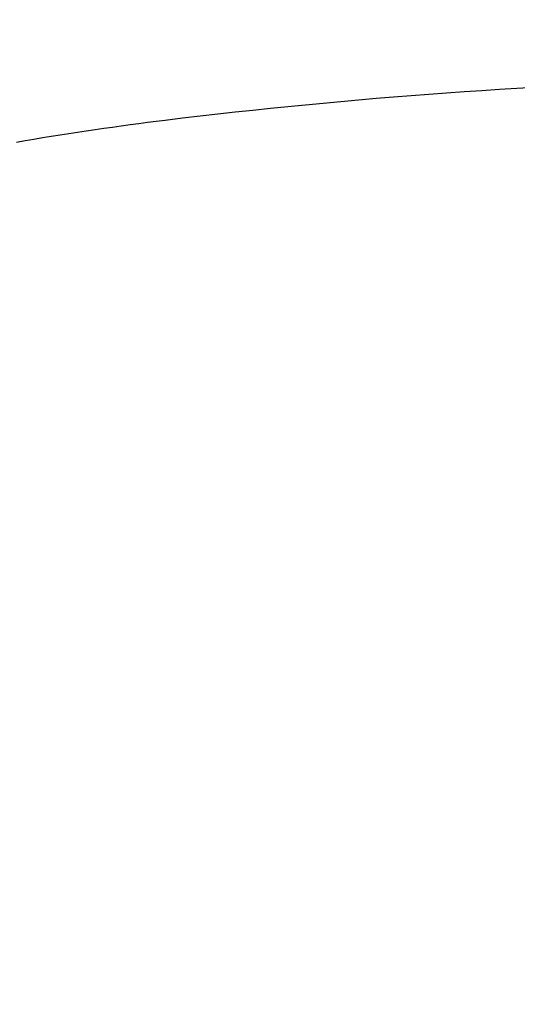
# Model space of a CAD drawing. Header units: centimetres. Extents: x 4120 to 19220, y -7417 to 180.
# Tile 209 of 223: x 18191 to 18200, y -2516 to -2498. Entities that reach past the tile are written whole.
import ezdxf

# ---------------------------------------------------------------- set-up
doc = ezdxf.new("R2010")
doc.units = ezdxf.units.CM
doc.layers.add('A_Wymiary wewnętrzne', color=8, linetype='Continuous')
doc.layers.add('URZĄDZENIA SANITARNE', color=6, linetype='Continuous')
doc.styles.add('style1', font='ARIALN.TTF', dxfattribs={"width": 0.9})
doc.dimstyles.new('PKN', dxfattribs={"dimtxt": 16, "dimasz": 12, "dimexe": 10, "dimexo": 5, "dimgap": 5, "dimtad": 1, "dimdec": 0, "dimzin": 10, "dimdsep": 46, "dimlunit": 5, "dimtxsty": 'style1', "dimblk": 'OBLIQUE', "dimcen": 0.09, "dimclrd": 256, "dimclre": 256, "dimadec": 0, "dimazin": 0, "dimtfac": 1, "dimtdec": 0, "dimtofl": 0, "dimtmove": 0, "dimatfit": 3, "dimldrblk": 'OBLIQUE', "dimfxl": 1, "dimtolj": 1, "dimtzin": 10, "dimarcsym": 0})

# ---------------------------------------------------------------- blocks, each defined once
blk = doc.blocks.new('_Oblique')
at = {"color": 0, "linetype": 'ByBlock', "lineweight": -2}
blk.add_line((-0.5, -0.5), (0.5, 0.5), dxfattribs=at)
blk = doc.blocks.new('*D819')
at = {"layer": 'A_Wymiary wewnętrzne', "lineweight": -2}
for p, q in [((18202.953, -2486.969), (18152.318, -2486.969)), ((18162.318, -2541.97), (18162.318, -2486.969)), ((18182.84, -2541.97), (18152.318, -2541.97))]:
    blk.add_line(p, q, dxfattribs=at)
at = {"layer": 'Defpoints', "color": 0}
for p in [(18162.318, -2486.969), (18207.953, -2486.969), (18187.84, -2541.97)]:
    blk.add_point(p, dxfattribs=at)
at = {"layer": 'A_Wymiary wewnętrzne', "lineweight": -2, "xscale": 12, "yscale": 12, "zscale": 12}
for p, rotation in [((18162.318, -2486.969), 90), ((18162.318, -2541.97), 270)]:
    blk.add_blockref('_Oblique', p, dxfattribs=dict(at, rotation=rotation))
at = {"layer": 'A_Wymiary wewnętrzne', "color": 0, "insert": (18149.182, -2514.47), "char_height": 16, "attachment_point": 5, "rotation": 90, "style": 'style1'}
blk.add_mtext('\\A1;55', dxfattribs=at)
blk = doc.blocks.new('*D820')
at = {"layer": 'A_Wymiary wewnętrzne', "lineweight": -2}
for p, q in [((18180.453, -2516.319), (18180.453, -2578.274)), ((18235.453, -2516.319), (18235.453, -2578.274)), ((18180.453, -2568.274), (18235.453, -2568.274))]:
    blk.add_line(p, q, dxfattribs=at)
at = {"layer": 'Defpoints', "color": 0}
for p in [(18180.453, -2511.319), (18235.453, -2511.319), (18235.453, -2568.274)]:
    blk.add_point(p, dxfattribs=at)
at = {"layer": 'A_Wymiary wewnętrzne', "lineweight": -2, "xscale": 12, "yscale": 12, "zscale": 12, "rotation": 180}
blk.add_blockref('_Oblique', (18180.453, -2568.274), dxfattribs=at)
at = {"layer": 'A_Wymiary wewnętrzne', "lineweight": -2, "xscale": 12, "yscale": 12, "zscale": 12}
blk.add_blockref('_Oblique', (18235.453, -2568.274), dxfattribs=at)
at = {"layer": 'A_Wymiary wewnętrzne', "color": 0, "insert": (18207.953, -2555.138), "char_height": 16, "attachment_point": 5, "style": 'style1'}
blk.add_mtext('\\A1;55', dxfattribs=at)
blk = doc.blocks.new('Umywalka KOŁO_bez barier')
at = {"linetype": 'Continuous'}
blk.add_lwpolyline([(-7.836, -12.659), (-8.149, -12.677), (-8.462, -12.697), (-8.774, -12.718), (-9.087, -12.739), (-9.4, -12.761), (-9.712, -12.784), (-10.025, -12.808), (-10.337, -12.833), (-10.649, -12.859), (-10.961, -12.886), (-11.274, -12.914), (-11.586, -12.943), (-11.898, -12.972), (-12.21, -13.003), (-12.521, -13.035), (-12.833, -13.067), (-13.145, -13.101), (-13.456, -13.135), (-13.767, -13.171), (-14.079, -13.208), (-14.39, -13.246), (-14.545, -13.265), (-14.701, -13.285), (-14.856, -13.305), (-15.011, -13.326), (-15.167, -13.347), (-15.322, -13.368), (-15.477, -13.39), (-15.632, -13.412), (-15.787, -13.435), (-15.942, -13.458), (-16.097, -13.482), (-16.252, -13.506), (-16.407, -13.531), (-16.561, -13.556), (-16.716, -13.582), (-16.87, -13.608), (-17.025, -13.635)], dxfattribs=at)

msp = doc.modelspace()

# ---------------------------------------------------------------- block references
at = {"layer": 'URZĄDZENIA SANITARNE', "color": 102, "linetype": 'Continuous', "lineweight": 20, "rotation": 360}
msp.add_blockref('Umywalka KOŁO_bez barier', (18207.953, -2486.969, 0), dxfattribs=at)

# ---------------------------------------------------------------- dimensions: what is measured, and where the dimension line sits
at = {"layer": 'A_Wymiary wewnętrzne', "color": 7}
dim = msp.add_linear_dim(base=(18162.318, -2486.969, 0), p1=(18187.84, -2541.97, 0), p2=(18207.953, -2486.969, 0), angle=90, dimstyle='PKN', override={"dimblk": 'Oblique'}, dxfattribs=at)
dim.commit()
dim.dimension.update_dxf_attribs({"geometry": '*D819', "text_midpoint": (18149.182, -2514.47, 0)})
dim = msp.add_linear_dim(base=(18235.453, -2568.274, 0), p1=(18180.453, -2511.319, 0), p2=(18235.453, -2511.319, 0), dimstyle='PKN', override={"dimblk": 'Oblique'}, dxfattribs=at)
dim.commit()
dim.dimension.update_dxf_attribs({"geometry": '*D820', "text_midpoint": (18207.953, -2555.138, 0)})

doc.saveas('drawing.dxf')
